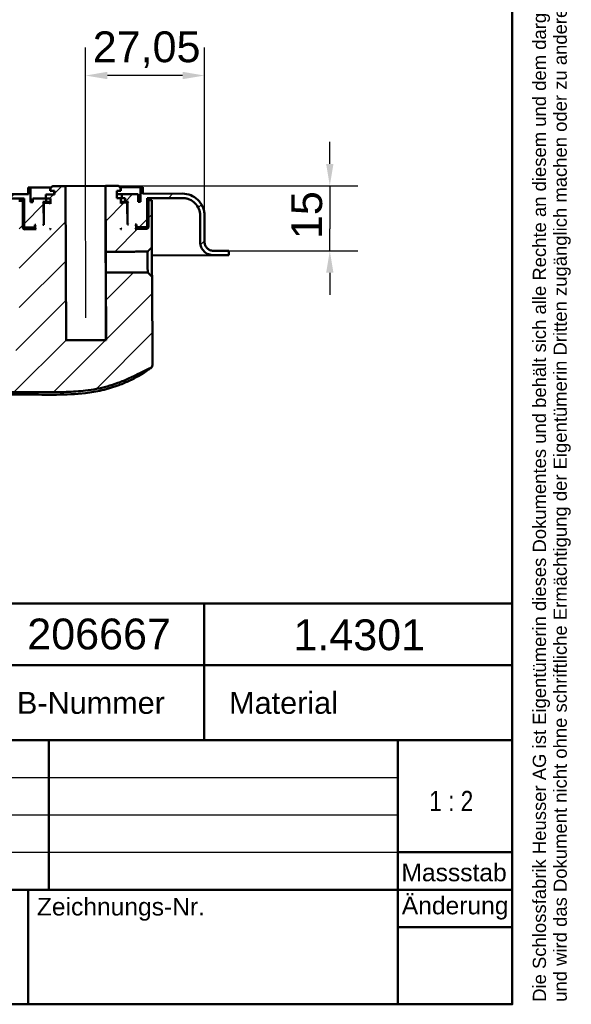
# Model space of a CAD drawing. Header units: millimetres. Extents: x 20 to 833, y 20 to 574.
# Tile 12 of 23: x 708 to 833, y 20 to 244. Entities that reach past the tile are written whole.
import ezdxf
from ezdxf.enums import TextEntityAlignment as Align

# ---------------------------------------------------------------- set-up
doc = ezdxf.new("R2010")
doc.units = ezdxf.units.MM
doc.header["$LTSCALE"] = 2
for name, color, linetype, lineweight in [('Bemaßungen(DIN)', 7, 'Continuous', 25), ('Mittellinie(DIN)', 7, 'Continuous', 25), ('Sichtbare Kanten(DIN)', 7, 'Continuous', 50), ('Skizziergeometrie(DIN)', 7, 'Continuous', 50), ('Skizzierlinie(DIN)', 7, 'Continuous', 25), ('Symbole(DIN)', 7, 'Continuous', 25)]:
    doc.layers.add(name, color=color, linetype=linetype, lineweight=lineweight)
doc.layers.add('Schraffur', color=179, linetype='Continuous', lineweight=9, true_color=0x1e1e47)
doc.styles.add('Aktuell-DIN', font='arial.ttf')
doc.styles.add('STANDARD-DIN~0', font='arial.ttf')
doc.styles.add('Textstil10', font='arial.ttf')
doc.styles.add('Textstil41', font='arial.ttf', dxfattribs={"width": 0.8})
doc.styles.add('Textstil83', font='arial.ttf', dxfattribs={"width": 0.8})
doc.dimstyles.new('CAD-LAN', dxfattribs={"dimscale": 2, "dimtxt": 3.5, "dimasz": 2.5, "dimexe": 3.175, "dimexo": 0, "dimgap": 0.8, "dimtad": 1, "dimrnd": 1e-08, "dimtxsty": 'STANDARD-DIN~0', "dimcen": 0.09, "dimdle": 10, "dimclrd": 250, "dimclre": 250, "dimclrt": 250, "dimadec": 0, "dimazin": 2, "dimtfac": 1, "dimtmove": 0, "dimatfit": 3, "dimfxl": 1, "dimtolj": 1, "dimtzin": 0, "dimlwd": 25, "dimlwe": 25, "dimarcsym": 0})

# ---------------------------------------------------------------- blocks, each defined once
blk = doc.blocks.new('Ränder Standardrahmen')
at = {"layer": 'Skizziergeometrie(DIN)', "flags": 128}
blk.add_lwpolyline([(10, 10), (10, 287), (410, 287), (410, 10), (10, 10)], dxfattribs=at)
blk = doc.blocks.new('Schriftfelder Heusser')
at = {"layer": 'Skizziergeometrie(DIN)'}
for p, q in [((101, 236.92), (291, 236.92)), ((256, 229.92), (256, 236.92)), ((291, 236.92), (291, 229.92)), ((101, 229.92), (291, 229.92)), ((256, 229.92), (256, 221.42)), ((291, 229.92), (291, 191.42)), ((101, 221.42), (291, 221.42)), ((238.35, 221.42), (238.35, 204.42)), ((278, 221.42), (278, 191.42)), ((278, 208.67), (291, 208.67)), ((101, 204.42), (291, 204.42)), ((236, 204.42), (236, 191.42)), ((278, 200.17), (291, 200.17)), ((291, 191.42), (101, 191.42))]:
    blk.add_line(p, q, dxfattribs=at)
at = {"layer": 'Skizzierlinie(DIN)'}
for p, q in [((162.35, 217.17), (278, 217.17)), ((162.35, 212.92), (278, 212.92)), ((162.35, 208.67), (278, 208.67))]:
    blk.add_line(p, q, dxfattribs=at)
at = {"layer": 'Symbole(DIN)', "color": 7, "insert": (293.33, 191.7), "char_height": 1.5, "width": 182.3003, "attachment_point": 1, "rotation": 90, "line_spacing_factor": 0.944221, "style": 'Aktuell-DIN'}
blk.add_mtext('\\fArial|b0|i0;\\H1.5000;Die Schlossfabrik Heusser AG ist Eigentümerin dieses Dokumentes und behält sich alle Rechte an diesem und dem dargestellten Gegenstand vor. Der Empfänger anerkennt diese Rechte\\Pund wird das Dokument nicht ohne schriftliche Ermächtigung der Eigentümerin Dritten zugänglich machen oder zu anderen Zwecken verwenden, zu dem es ihm übergeben worden ist.\\P ', dxfattribs=at)
at = {"layer": 'Symbole(DIN)', "color": 179, "true_color": 0x262659, "style": 'Aktuell-DIN'}
for s, insert, char_height, attachment_point in [('B-Nummer', (234.74, 225.62), 2.489, 4), ('Material', (265.02, 225.62), 2.489, 5), ('\\fArial|b0|i0;\\H2.0000;Massstab', (284.39, 206.37), 2, 5), ('\\fArial|b0|i0;Zeichnungs-Nr.', (237, 203.5), 2, 1)]:
    blk.add_mtext(s, dxfattribs=dict(at, insert=insert, char_height=char_height, attachment_point=attachment_point))
at = {"layer": 'Symbole(DIN)', "color": 179, "true_color": 0x262659, "insert": (284.51, 202.33), "char_height": 2, "width": 12.1143, "attachment_point": 5, "style": 'Aktuell-DIN'}
blk.add_mtext('\\fArial|b0|i0;Änderung', dxfattribs=at)
at = {"layer": 'Symbole(DIN)', "color": 179, "true_color": 0x262659, "style": 'Textstil10'}
blk.add_attdef('ERSTELLUNGSDATUM_001', (217.23, 218.29), '', height=2, dxfattribs=at)
at = {"layer": 'Symbole(DIN)', "color": 179, "true_color": 0x262659}
for tag, height, style, p in [('AUTOR', 2.49, 'Aktuell-DIN', (240.03, 219.26)), ('KONTROLLDATUM', 2, 'Textstil10', (217.42, 215.04)), ('KONTROLLIERT_VON', 2, 'Textstil10', (239.98, 215.05))]:
    blk.add_attdef(tag, text='', height=height, dxfattribs=dict(at, style=style)).set_placement(p, align=Align.MIDDLE_LEFT)
at = {"layer": 'Symbole(DIN)', "color": 7, "style": 'Textstil83', "width": 0.8}
blk.add_attdef('Anfänglicher_Ansichtsmaßstab_001', (281.57, 213.34), '', height=2.3, dxfattribs=at)
at = {"layer": 'Symbole(DIN)', "color": 179, "true_color": 0x262659, "style": 'Textstil10'}
blk.add_attdef('PROJEKT', text='', height=2, dxfattribs=at).set_placement((217.77, 209.72), align=Align.BOTTOM_LEFT)
at = {"layer": 'Symbole(DIN)', "color": 7, "style": 'Textstil41', "width": 0.8}
blk.add_attdef('STATUS', text='', height=5, dxfattribs=at).set_placement((284.53, 195.86), align=Align.MIDDLE_CENTER)
blk = doc.blocks.new('*D25')
at = {"layer": 'Bemaßungen(DIN)', "color": 250, "linetype": 'Continuous', "lineweight": 25, "true_color": 0x3f3f3f, "transparency": 16777216}
for p, q in [((723.04, 210.8), (723.04, 237.23)), ((750.09, 196.08), (750.09, 237.23)), ((745.09, 230.88), (728.04, 230.88))]:
    blk.add_line(p, q, dxfattribs=at)
at = {"layer": 'Bemaßungen(DIN)', "color": 250, "linetype": 'Continuous', "true_color": 0x3f3f3f, "transparency": 16777216}
for points in [[(728.04, 231.72), (728.04, 230.05), (723.04, 230.88)], [(745.09, 231.72), (745.09, 230.05), (750.09, 230.88)]]:
    blk.add_solid(points, dxfattribs=at)
at = {"layer": 'Defpoints', "color": 0, "linetype": 'Continuous', "transparency": 16777216}
for p in [(723.04, 230.88), (723.04, 210.8), (750.09, 196.08)]:
    blk.add_point(p, dxfattribs=at)
at = {"layer": 'Bemaßungen(DIN)', "color": 250, "linetype": 'Continuous', "lineweight": 25, "true_color": 0x3f3f3f, "transparency": 16777216, "insert": (724.7, 240.9), "char_height": 7, "attachment_point": 1, "style": 'STANDARD-DIN~0'}
blk.add_mtext('\\A1;27,05', dxfattribs=at)
blk = doc.blocks.new('*D26')
at = {"layer": 'Bemaßungen(DIN)', "color": 250, "linetype": 'Continuous', "lineweight": 25, "true_color": 0x3f3f3f, "transparency": 16777216}
for p, q in [((778.55, 210.82), (778.55, 215.82)), ((729.07, 205.82), (784.9, 205.82)), ((778.55, 205.82), (778.55, 200.82)), ((778.55, 200.82), (778.55, 196.09)), ((778.55, 191.09), (778.55, 196.09)), ((753.36, 191.09), (784.9, 191.09)), ((778.55, 186.09), (778.55, 181.09))]:
    blk.add_line(p, q, dxfattribs=at)
at = {"layer": 'Bemaßungen(DIN)', "color": 250, "linetype": 'Continuous', "true_color": 0x3f3f3f, "transparency": 16777216}
for points in [[(777.71, 210.82), (779.38, 210.82), (778.55, 205.82)], [(777.71, 186.09), (779.38, 186.09), (778.55, 191.09)]]:
    blk.add_solid(points, dxfattribs=at)
at = {"layer": 'Defpoints', "color": 0, "linetype": 'Continuous', "transparency": 16777216}
for p in [(729.07, 205.82), (753.36, 191.09), (778.55, 191.09)]:
    blk.add_point(p, dxfattribs=at)
at = {"layer": 'Bemaßungen(DIN)', "color": 250, "linetype": 'Continuous', "lineweight": 25, "true_color": 0x3f3f3f, "transparency": 16777216, "insert": (769.8, 193.74), "char_height": 7, "attachment_point": 1, "rotation": 90, "style": 'STANDARD-DIN~0'}
blk.add_mtext('\\A1;15', dxfattribs=at)

msp = doc.modelspace()

# ---------------------------------------------------------------- hatches: boundary and pattern name
at = {"layer": 'Schraffur'}
h = msp.add_hatch(dxfattribs=at)
h.set_pattern_fill('ANSI31', color=256, scale=50.8, style=0)
h.set_pattern_definition([(45, (0, 0), (-4.49013, 4.49013), [])])
edge = h.paths.add_edge_path()
edge.add_line((556.109, 190.453), (541.609, 190.405))
edge.add_line((541.609, 190.405), (541.612, 189.405))
edge.add_line((541.612, 189.405), (556.112, 189.453))
edge.add_spline(control_points=[(556.112, 189.453), (556.321, 189.453), (556.528, 189.475), (556.93, 189.561), (557.123, 189.623), (557.67, 189.864), (557.996, 190.093), (558.534, 190.655), (558.745, 190.98), (559.032, 191.695), (559.104, 192.075), (559.102, 192.462)], knot_values=[-0.4735843, -0.4735843, -0.4735843, -0.4735843, -0.4108835, -0.4108835, -0.3500807, -0.3500807, -0.2314318, -0.2314318, -0.1160751, -0.1160751, 0, 0, 0, 0], degree=3, periodic=0)
edge.add_line((559.102, 192.462), (559.083, 198.462))
edge.add_spline(control_points=[(559.083, 198.462), (559.082, 198.74), (559.109, 199.017), (559.22, 199.554), (559.302, 199.812), (559.617, 200.542), (559.92, 200.98), (560.664, 201.702), (561.097, 201.986), (562.047, 202.374), (562.554, 202.474), (563.07, 202.475)], knot_values=[-0.6314459, -0.6314459, -0.6314459, -0.6314459, -0.5478467, -0.5478467, -0.466778, -0.466778, -0.3085796, -0.3085796, -0.1547692, -0.1547692, 0, 0, 0, 0], degree=3, periodic=0)
edge.add_line((563.07, 202.475), (709.083, 202.95))
edge.add_line((709.083, 202.95), (709.104, 196.55))
edge.add_line((709.104, 196.55), (709.305, 196.351))
edge.add_line((709.305, 196.351), (711.408, 196.358))
edge.add_line((711.408, 196.358), (711.507, 196.458))
edge.add_line((711.507, 196.458), (711.506, 196.958))
edge.add_line((711.506, 196.958), (711.806, 196.959))
edge.add_line((711.806, 196.959), (711.607, 196.758))
edge.add_line((711.607, 196.758), (711.609, 196.158))
edge.add_line((711.609, 196.158), (711.81, 195.959))
edge.add_line((711.81, 195.959), (709.106, 195.95))
edge.add_line((709.106, 195.95), (708.805, 196.249))
edge.add_line((708.805, 196.249), (708.784, 202.449))
edge.add_line((708.784, 202.449), (707.94, 202.446))
edge.add_line((707.94, 202.446), (707.949, 199.946))
edge.add_line((707.949, 199.946), (708.031, 174.527))
edge.add_spline(control_points=[(708.031, 174.527), (708.035, 173.399), (708.039, 172.279), (707.805, 170.176), (707.592, 169.206), (706.823, 167.428), (706.311, 166.665), (704.898, 165.267), (704.007, 164.714), (701.642, 163.747), (700.153, 163.516), (697.667, 163.333), (696.564, 163.325), (695.471, 163.317)], knot_values=[-1.9232316, -1.9232316, -1.9232316, -1.9232316, -1.6086169, -1.6086169, -1.3229899, -1.3229899, -1.0561709, -1.0561709, -0.7545997, -0.7545997, -0.3275797, -0.3275797, 0, 0, 0, 0], degree=3, periodic=0)
edge.add_spline(control_points=[(695.471, 163.317), (677.754, 163.181), (660.036, 163.05), (623.838, 162.85), (605.358, 162.785), (586.878, 162.79)], knot_values=[-10.8594711, -10.8594711, -10.8594711, -10.8594711, -5.544021, -5.544021, 0, 0, 0, 0], degree=3, periodic=0)
edge.add_spline(control_points=[(586.878, 162.79), (584.739, 162.791), (582.484, 162.793), (578.718, 163.519), (576.945, 164.038), (573.72, 165.948), (572.45, 167.076), (570.054, 170.239), (569.328, 172.15), (568.109, 176.768), (568.085, 179.92), (568.062, 183.029)], knot_values=[-2.9244549, -2.9244549, -2.9244549, -2.9244549, -2.2361051, -2.2361051, -1.7941334, -1.7941334, -1.4225278, -1.4225278, -0.9327964, -0.9327964, 0, 0, 0, 0], degree=3, periodic=0)
edge.add_spline(control_points=[(568.062, 183.029), (568.058, 183.612), (568.017, 189.09), (567.987, 193.534), (567.974, 195.636), (567.966, 197.577)], knot_values=[-1.4696994, -1.4696994, -1.4696994, -1.4696994, -0.5873678, -0.5873678, -0.005947, -0.005947, -0.005947, -0.005947], degree=3, periodic=0)
edge.add_spline(control_points=[(567.966, 197.577), (567.965, 197.831), (567.965, 198.092), (567.874, 198.423), (567.833, 198.52), (567.716, 198.689), (567.646, 198.757), (567.457, 198.879), (567.337, 198.92), (567.005, 198.988), (566.775, 198.987), (566.551, 198.987)], knot_values=[-0.2455483, -0.2455483, -0.2455483, -0.2455483, -0.1709737, -0.1709737, -0.1378331, -0.1378331, -0.1065433, -0.1065433, -0.0671468, -0.0671468, 0, 0, 0, 0], degree=3, periodic=0)
edge.add_line((566.551, 198.987), (564.961, 198.981))
edge.add_spline(control_points=[(564.961, 198.981), (564.856, 198.981), (564.747, 198.981), (564.615, 198.943), (564.577, 198.926), (564.512, 198.88), (564.486, 198.853), (564.439, 198.778), (564.423, 198.73), (564.397, 198.598), (564.397, 198.505), (564.397, 198.414)], knot_values=[-0.0997529, -0.0997529, -0.0997529, -0.0997529, -0.0687237, -0.0687237, -0.0556336, -0.0556336, -0.0432168, -0.0432168, -0.0273738, -0.0273738, -0.0000528, -0.0000528, -0.0000528, -0.0000528], degree=3, periodic=0)
edge.add_spline(control_points=[(564.397, 198.414), (564.404, 196.279), (564.406, 194.244), (564.406, 189.304), (564.402, 185.088), (564.399, 182.988)], knot_values=[-1.0713477, -1.0713477, -1.0713477, -1.0713477, -0.629927, -0.629927, 0, 0, 0, 0], degree=3, periodic=0)
edge.add_spline(control_points=[(564.399, 182.988), (564.396, 179.93), (564.392, 176.761), (565.373, 171.684), (566.036, 169.456), (568.315, 165.578), (569.621, 164.071), (573.234, 161.291), (575.339, 160.478), (580.311, 159.133), (583.636, 159.129), (586.805, 159.126)], knot_values=[-3.1186957, -3.1186957, -3.1186957, -3.1186957, -2.3277617, -2.3277617, -1.841947, -1.841947, -1.4493564, -1.4493564, -0.9509643, -0.9509643, -0.0000032, -0.0000032, -0.0000032, -0.0000032], degree=3, periodic=0)
edge.add_line((586.805, 159.126), (714.281, 158.993))
edge.add_spline(control_points=[(714.281, 158.993), (715.454, 158.992), (717.196, 158.99), (720.153, 159.08), (721.609, 159.169), (723.068, 159.341)], knot_values=[-0.885063, -0.885063, -0.885063, -0.885063, -0.4408392, -0.4408392, 0, 0, 0, 0], degree=3, periodic=0)
edge.add_spline(control_points=[(723.068, 159.341), (723.895, 159.438), (724.719, 159.562), (726.355, 159.873), (727.167, 160.06), (727.969, 160.286)], knot_values=[-0.4996961, -0.4996961, -0.4996961, -0.4996961, -0.2499062, -0.2499062, 0, 0, 0, 0], degree=3, periodic=0)
edge.add_spline(control_points=[(727.969, 160.286), (728.78, 160.514), (729.589, 160.783), (731.263, 161.402), (732.143, 161.765), (733.005, 162.148)], knot_values=[-0.5353857, -0.5353857, -0.5353857, -0.5353857, -0.282791, -0.282791, -0.0000003, -0.0000003, -0.0000003, -0.0000003], degree=3, periodic=0)
edge.add_spline(control_points=[(733.005, 162.148), (733.934, 162.561), (734.44, 162.815), (736.192, 163.727), (737.066, 164.188), (737.779, 164.474)], knot_values=[-0.5027541, -0.5027541, -0.5027541, -0.5027541, -0.2304474, -0.2304474, -0.0000131, -0.0000131, -0.0000131, -0.0000131], degree=3, periodic=0)
edge.add_spline(control_points=[(737.779, 164.474), (737.872, 164.511), (737.963, 164.545), (738.079, 164.621), (738.115, 164.652), (738.177, 164.733), (738.197, 164.779), (738.235, 164.923), (738.235, 165.027), (738.235, 165.131)], knot_values=[-0.093525, -0.093525, -0.093525, -0.093525, -0.0642688, -0.0642688, -0.0483677, -0.0483677, -0.0312526, -0.0312526, 0, 0, 0, 0], degree=3, periodic=0)
edge.add_line((738.235, 165.131), (738.17, 185.179))
edge.add_spline(control_points=[(738.17, 185.179), (737.589, 185.768), (737.183, 186.189)], knot_values=[0.0003788, 0.0003788, 0.0003788, 0.1416682, 0.1416682, 0.1416682], weights=[1.0000811, 1.0151592, 1], degree=2, periodic=0)
edge.add_line((737.183, 186.189), (727.675, 186.149))
edge.add_line((727.675, 186.149), (727.724, 170.81))
edge.add_line((727.724, 170.81), (718.624, 170.781))
edge.add_line((718.624, 170.781), (718.511, 205.781))
edge.add_line((718.511, 205.781), (715.587, 205.771))
edge.add_spline(control_points=[(715.587, 205.771), (715.345, 205.529), (715.087, 205.27)], knot_values=[0, 0, 0, 0.0708386, 0.0708386, 0.0708386], weights=[1, 1.0005245, 1], degree=2, periodic=0)
edge.add_line((715.087, 205.27), (715.089, 204.67))
edge.add_line((715.089, 204.67), (715.993, 204.672))
edge.add_line((715.993, 204.672), (715.995, 203.873))
edge.add_line((715.995, 203.873), (714.072, 203.866))
edge.add_line((714.072, 203.866), (714.075, 202.966))
edge.add_line((714.075, 202.966), (711.086, 202.957))
edge.add_line((711.086, 202.957), (711.088, 202.157))
edge.add_line((711.088, 202.157), (710.588, 202.155))
edge.add_line((710.588, 202.155), (710.577, 205.455))
edge.add_line((710.577, 205.455), (710.076, 205.453))
edge.add_line((710.076, 205.453), (710.081, 203.953))
edge.add_line((710.081, 203.953), (563.067, 203.475))
edge.add_spline(control_points=[(563.067, 203.475), (562.719, 203.474), (562.373, 203.437), (561.703, 203.294), (561.382, 203.191), (560.471, 202.79), (559.926, 202.408), (559.029, 201.472), (558.679, 200.929), (558.201, 199.738), (558.081, 199.104), (558.083, 198.459)], knot_values=[-0.7893072, -0.7893072, -0.7893072, -0.7893072, -0.6848059, -0.6848059, -0.5834678, -0.5834678, -0.3857197, -0.3857197, -0.1934585, -0.1934585, 0, 0, 0, 0], degree=3, periodic=0)
edge.add_line((558.083, 198.459), (558.102, 192.459))
edge.add_spline(control_points=[(558.102, 192.459), (558.103, 192.32), (558.089, 192.181), (558.034, 191.913), (557.993, 191.784), (557.835, 191.419), (557.684, 191.2), (557.311, 190.839), (557.095, 190.697), (556.62, 190.503), (556.367, 190.453), (556.109, 190.453)], knot_values=[-0.315723, -0.315723, -0.315723, -0.315723, -0.2739234, -0.2739234, -0.233389, -0.233389, -0.1542898, -0.1542898, -0.0773846, -0.0773846, -0.0000019, -0.0000019, -0.0000019, -0.0000019], degree=3, periodic=0)
h.paths.add_polyline_path([(713.794, 201.965), (713.594, 201.765), (713.61, 196.965), (713.359, 196.964), (713.559, 197.165), (713.544, 201.965), (713.342, 202.164), (714.094, 202.166), (714.092, 202.966), (715.095, 202.97), (715.099, 201.77), (714.897, 201.969)], flags=0)
h.paths.add_polyline_path([(714.917, 195.969), (715.117, 196.17), (715.117, 195.97)], flags=0)
edge = h.paths.add_edge_path()
edge.add_line((749.083, 199.08), (749.102, 193.08))
edge.add_spline(control_points=[(749.102, 193.08), (749.103, 192.871), (749.125, 192.664), (749.211, 192.262), (749.273, 192.069), (749.513, 191.523), (749.742, 191.196), (750.304, 190.658), (750.63, 190.447), (751.344, 190.161), (751.725, 190.089), (752.112, 190.09)], knot_values=[-0.4735844, -0.4735844, -0.4735844, -0.4735844, -0.410885, -0.410885, -0.3500835, -0.3500835, -0.2314347, -0.2314347, -0.1160769, -0.1160769, 0, 0, 0, 0], degree=3, periodic=0)
edge.add_line((752.112, 190.09), (755.612, 190.101))
edge.add_line((755.612, 190.101), (755.609, 191.071))
edge.add_line((755.609, 191.071), (754.609, 191.068))
edge.add_line((754.609, 191.068), (754.609, 191.098))
edge.add_line((754.609, 191.098), (752.109, 191.09))
edge.add_spline(control_points=[(752.109, 191.09), (751.97, 191.089), (751.831, 191.103), (751.563, 191.159), (751.434, 191.199), (751.069, 191.357), (750.85, 191.509), (750.489, 191.881), (750.347, 192.097), (750.153, 192.572), (750.103, 192.825), (750.102, 193.083)], knot_values=[-0.315715, -0.315715, -0.315715, -0.315715, -0.2739223, -0.2739223, -0.2333871, -0.2333871, -0.1542879, -0.1542879, -0.0773834, -0.0773834, 0, 0, 0, 0], degree=3, periodic=0)
edge.add_line((750.102, 193.083), (750.083, 199.083))
edge.add_spline(control_points=[(750.083, 199.083), (750.082, 199.431), (750.045, 199.777), (749.902, 200.447), (749.798, 200.768), (749.398, 201.679), (749.016, 202.224), (748.079, 203.12), (747.537, 203.471), (746.346, 203.949), (745.711, 204.069), (745.067, 204.067)], knot_values=[-0.7893074, -0.7893074, -0.7893074, -0.7893074, -0.6848084, -0.6848084, -0.5834725, -0.5834725, -0.3857245, -0.3857245, -0.1934614, -0.1934614, 0, 0, 0, 0], degree=3, periodic=0)
edge.add_line((745.067, 204.067), (736.048, 204.038))
edge.add_line((736.048, 204.038), (736.043, 205.538))
edge.add_line((736.043, 205.538), (735.542, 205.536))
edge.add_line((735.542, 205.536), (735.553, 202.236))
edge.add_line((735.553, 202.236), (735.052, 202.234))
edge.add_line((735.052, 202.234), (735.05, 203.034))
edge.add_line((735.05, 203.034), (735.028, 203.034))
edge.add_line((735.028, 203.034), (735.025, 203.934))
edge.add_line((735.025, 203.934), (731.319, 203.922))
edge.add_line((731.319, 203.922), (731.322, 203.022))
edge.add_line((731.322, 203.022), (732.044, 203.025))
edge.add_line((732.044, 203.025), (732.046, 202.225))
edge.add_line((732.046, 202.225), (732.798, 202.227))
edge.add_line((732.798, 202.227), (732.598, 202.026))
edge.add_line((732.598, 202.026), (732.614, 197.227))
edge.add_line((732.614, 197.227), (732.815, 197.027))
edge.add_line((732.815, 197.027), (732.564, 197.026))
edge.add_line((732.564, 197.026), (732.549, 201.826))
edge.add_line((732.549, 201.826), (732.348, 202.026))
edge.add_line((732.348, 202.026), (731.244, 202.022))
edge.add_line((731.244, 202.022), (731.044, 201.821))
edge.add_line((731.044, 201.821), (731.041, 203.021))
edge.add_line((731.041, 203.021), (730.137, 203.018))
edge.add_line((730.137, 203.018), (730.132, 204.718))
edge.add_line((730.132, 204.718), (731.035, 204.721))
edge.add_line((731.035, 204.721), (731.033, 205.321))
edge.add_spline(control_points=[(731.033, 205.321), (730.773, 205.579), (730.53, 205.82)], knot_values=[0, 0, 0, 0.0708386, 0.0708386, 0.0708386], weights=[1, 1.0005245, 1], degree=2, periodic=0)
edge.add_line((730.53, 205.82), (727.611, 205.81))
edge.add_line((727.611, 205.81), (727.659, 190.872))
edge.add_line((727.659, 190.872), (737.168, 190.893))
edge.add_spline(control_points=[(737.168, 190.893), (737.571, 191.317), (738.148, 191.91)], knot_values=[0, 0, 0, 0.1412894, 0.1412894, 0.1412894], weights=[1, 1.0151592, 1.0000811], degree=2, periodic=0)
edge.add_line((738.148, 191.91), (738.121, 200.044))
edge.add_line((738.121, 200.044), (738.113, 202.544))
edge.add_line((738.113, 202.544), (737.354, 202.542))
edge.add_line((737.354, 202.542), (737.374, 196.342))
edge.add_line((737.374, 196.342), (737.075, 196.041))
edge.add_line((737.075, 196.041), (734.371, 196.032))
edge.add_line((734.371, 196.032), (734.571, 196.233))
edge.add_line((734.571, 196.233), (734.569, 196.833))
edge.add_line((734.569, 196.833), (734.368, 197.032))
edge.add_line((734.368, 197.032), (734.668, 197.033))
edge.add_line((734.668, 197.033), (734.67, 196.533))
edge.add_line((734.67, 196.533), (734.771, 196.434))
edge.add_line((734.771, 196.434), (736.873, 196.44))
edge.add_line((736.873, 196.44), (737.073, 196.641))
edge.add_line((737.073, 196.641), (737.052, 203.041))
edge.add_line((737.052, 203.041), (745.07, 203.067))
edge.add_spline(control_points=[(745.07, 203.067), (745.348, 203.068), (745.625, 203.04), (746.162, 202.929), (746.419, 202.848), (747.15, 202.533), (747.587, 202.23), (748.31, 201.485), (748.593, 201.053), (748.982, 200.103), (749.081, 199.596), (749.083, 199.08)], knot_values=[-0.6314458, -0.6314458, -0.6314458, -0.6314458, -0.5478447, -0.5478447, -0.4667743, -0.4667743, -0.3085758, -0.3085758, -0.1547668, -0.1547668, 0, 0, 0, 0], degree=3, periodic=0)
h.paths.add_polyline_path([(731.063, 196.221), (731.264, 196.022), (731.063, 196.021)], flags=0)

# ---------------------------------------------------------------- linework, layer by layer
at = {"layer": 'Mittellinie(DIN)', "linetype": 'Continuous'}
msp.add_line((723.158, 175.826), (723.044, 210.795), dxfattribs=at)
at = {"layer": 'Sichtbare Kanten(DIN)'}
for p, q in [((715.559, 205.771), (715.06, 205.269)), ((715.587, 205.771), (715.559, 205.771)), ((718.511, 205.781), (715.587, 205.771)), ((727.594, 205.81), (718.511, 205.781)), ((718.624, 170.781), (718.511, 205.781)), ((727.707, 170.81), (727.594, 205.81)), ((727.594, 205.81), (727.611, 205.81)), ((730.53, 205.82), (727.611, 205.81)), ((727.611, 205.81), (727.659, 190.872)), ((730.558, 205.82), (730.53, 205.82)), ((730.558, 205.82), (731.06, 205.321)), ((710.081, 203.953), (563.067, 203.475)), ((710.076, 205.453), (710.06, 205.453)), ((710.06, 205.453), (710.064, 203.953)), ((710.577, 205.455), (710.076, 205.453)), ((710.076, 205.453), (710.081, 203.953)), ((710.577, 205.455), (715.26, 205.47)), ((710.588, 202.155), (710.577, 205.455)), ((714.048, 203.866), (714.072, 203.866)), ((714.048, 203.866), (714.051, 202.966)), ((715.995, 203.873), (714.072, 203.866)), ((714.072, 203.866), (714.075, 202.966)), ((715.06, 205.269), (715.087, 205.27)), ((715.062, 204.669), (715.06, 205.269)), ((715.089, 204.67), (715.062, 204.669)), ((715.087, 205.27), (715.089, 204.67)), ((715.089, 204.67), (715.993, 204.672)), ((715.965, 203.872), (715.962, 204.672)), ((715.993, 204.672), (715.995, 203.873)), ((730.132, 204.718), (731.035, 204.721)), ((730.137, 203.018), (730.132, 204.718)), ((730.168, 203.019), (730.162, 204.719)), ((731.319, 203.922), (730.165, 203.919)), ((730.859, 205.521), (735.542, 205.536)), ((731.035, 204.721), (731.033, 205.321)), ((731.033, 205.321), (731.06, 205.321)), ((731.062, 204.722), (731.035, 204.721)), ((731.062, 204.722), (731.06, 205.321)), ((735.025, 203.934), (731.319, 203.922)), ((731.319, 203.922), (731.322, 203.022)), ((735.028, 203.034), (735.025, 203.934)), ((736.043, 205.538), (735.542, 205.536)), ((735.542, 205.536), (735.553, 202.236)), ((736.048, 204.038), (736.043, 205.538)), ((736.059, 205.538), (736.043, 205.538)), ((745.067, 204.067), (736.048, 204.038)), ((736.059, 205.538), (736.064, 204.038)), ((563.07, 202.475), (709.083, 202.95)), ((708.784, 202.449), (707.94, 202.446)), ((709.069, 202.45), (708.784, 202.449)), ((708.805, 196.249), (708.784, 202.449)), ((709.068, 202.95), (709.088, 196.55)), ((709.083, 202.95), (709.104, 196.55)), ((711.088, 202.157), (710.588, 202.155)), ((711.068, 202.956), (711.086, 202.957)), ((711.07, 202.156), (711.068, 202.956)), ((714.075, 202.966), (711.086, 202.957)), ((711.086, 202.957), (711.088, 202.157)), ((713.342, 202.164), (714.094, 202.166)), ((713.544, 201.965), (713.342, 202.164)), ((713.559, 197.165), (713.544, 201.965)), ((713.544, 201.965), (713.771, 201.965)), ((713.771, 201.965), (713.572, 201.765)), ((713.594, 201.765), (713.572, 201.765)), ((713.572, 201.765), (713.587, 196.965)), ((713.794, 201.965), (713.594, 201.765)), ((713.594, 201.765), (713.61, 196.965)), ((713.771, 201.965), (713.794, 201.965)), ((714.897, 201.969), (713.794, 201.965)), ((714.092, 202.966), (715.095, 202.97)), ((714.094, 202.166), (714.092, 202.966)), ((715.07, 202.169), (714.094, 202.166)), ((715.099, 201.77), (714.897, 201.969)), ((715.071, 201.969), (714.897, 201.969)), ((715.071, 201.796), (715.068, 202.969)), ((715.095, 202.97), (715.099, 201.77)), ((731.041, 203.021), (730.137, 203.018)), ((731.068, 203.022), (731.041, 203.021)), ((731.044, 201.821), (731.041, 203.021)), ((731.244, 202.022), (731.044, 201.821)), ((731.068, 203.022), (731.322, 203.022)), ((731.071, 201.848), (731.068, 203.022)), ((732.046, 202.225), (731.07, 202.222)), ((731.244, 202.022), (731.071, 202.022)), ((732.348, 202.026), (731.244, 202.022)), ((731.322, 203.022), (732.044, 203.025)), ((732.044, 203.025), (732.046, 202.225)), ((732.046, 202.225), (732.798, 202.227)), ((732.549, 201.826), (732.348, 202.026)), ((732.348, 202.026), (732.371, 202.026)), ((732.371, 202.026), (732.598, 202.026)), ((732.371, 202.026), (732.571, 201.826)), ((732.564, 197.026), (732.549, 201.826)), ((732.571, 201.826), (732.549, 201.826)), ((732.571, 201.826), (732.587, 197.026)), ((732.798, 202.227), (732.598, 202.026)), ((732.598, 202.026), (732.614, 197.227)), ((735.05, 203.034), (735.028, 203.034)), ((735.05, 203.034), (735.068, 203.035)), ((735.052, 202.234), (735.05, 203.034)), ((735.553, 202.236), (735.052, 202.234)), ((735.07, 202.235), (735.068, 203.035)), ((737.052, 203.041), (745.07, 203.067)), ((737.073, 196.641), (737.052, 203.041)), ((737.068, 203.041), (737.088, 196.641)), ((737.354, 202.542), (737.069, 202.541)), ((738.113, 202.544), (737.354, 202.542)), ((737.354, 202.542), (737.374, 196.342)), ((738.121, 200.044), (738.113, 202.544)), ((738.121, 200.044), (738.113, 202.544)), ((738.148, 191.91), (738.121, 200.044)), ((738.121, 200.044), (738.148, 191.915)), ((749.083, 199.08), (749.102, 193.08)), ((750.102, 193.083), (750.083, 199.083)), ((711.506, 196.958), (711.806, 196.959)), ((711.507, 196.458), (711.506, 196.958)), ((711.787, 196.959), (711.588, 196.758)), ((711.607, 196.758), (711.588, 196.758)), ((711.588, 196.758), (711.59, 196.158)), ((711.806, 196.959), (711.607, 196.758)), ((711.607, 196.758), (711.609, 196.158)), ((713.359, 196.964), (713.559, 197.165)), ((713.61, 196.965), (713.359, 196.964)), ((713.587, 197.165), (713.559, 197.165)), ((732.815, 197.027), (732.564, 197.026)), ((732.614, 197.227), (732.586, 197.226)), ((732.614, 197.227), (732.815, 197.027)), ((734.368, 197.032), (734.668, 197.033)), ((734.569, 196.833), (734.368, 197.032)), ((734.387, 197.032), (734.588, 196.833)), ((734.571, 196.233), (734.569, 196.833)), ((734.588, 196.833), (734.569, 196.833)), ((734.588, 196.833), (734.59, 196.233)), ((734.668, 197.033), (734.67, 196.533)), ((711.589, 196.258), (708.805, 196.249)), ((709.106, 195.95), (708.805, 196.249)), ((709.088, 196.55), (709.104, 196.55)), ((709.289, 196.351), (709.088, 196.55)), ((709.104, 196.55), (709.305, 196.351)), ((711.81, 195.959), (709.106, 195.95)), ((709.305, 196.351), (709.289, 196.351)), ((709.305, 196.351), (711.408, 196.358)), ((711.408, 196.358), (711.507, 196.458)), ((711.408, 196.358), (711.589, 196.358)), ((711.589, 196.458), (711.507, 196.458)), ((711.59, 196.158), (711.609, 196.158)), ((711.79, 195.959), (711.59, 196.158)), ((711.609, 196.158), (711.81, 195.959)), ((714.917, 195.969), (715.117, 196.17)), ((715.117, 195.97), (714.917, 195.969)), ((715.09, 195.97), (715.09, 196.143)), ((715.117, 196.17), (715.117, 195.97)), ((731.063, 196.221), (731.264, 196.022)), ((731.063, 196.021), (731.063, 196.221)), ((731.264, 196.022), (731.063, 196.021)), ((731.09, 196.022), (731.09, 196.195)), ((734.371, 196.032), (734.571, 196.233)), ((737.075, 196.041), (734.371, 196.032)), ((734.39, 196.032), (734.59, 196.233)), ((734.571, 196.233), (734.59, 196.233)), ((734.67, 196.533), (734.589, 196.533)), ((734.589, 196.433), (734.771, 196.434)), ((737.374, 196.342), (734.589, 196.333)), ((734.67, 196.533), (734.771, 196.434)), ((734.771, 196.434), (736.873, 196.44)), ((736.873, 196.44), (737.073, 196.641)), ((736.889, 196.44), (736.873, 196.44)), ((736.889, 196.44), (737.088, 196.641)), ((737.073, 196.641), (737.088, 196.641)), ((737.374, 196.342), (737.075, 196.041)), ((751.732, 190.089), (738.12, 190.044)), ((752.112, 190.09), (751.732, 190.089)), ((754.609, 191.098), (752.109, 191.09)), ((752.112, 190.09), (755.612, 190.101)), ((754.609, 191.068), (754.609, 191.098)), ((755.609, 191.071), (754.609, 191.068)), ((755.612, 190.101), (755.609, 191.071)), ((727.675, 186.149), (727.724, 170.81)), ((738.235, 165.131), (738.17, 185.179)), ((738.17, 185.174), (738.235, 165.132)), ((727.724, 170.81), (718.624, 170.781))]:
    msp.add_line(p, q, dxfattribs=at)
for centre, start_param, end_param in [((727.665, 188.51), 6.001148, 9.7068153), ((737.173, 188.541), 0.2951505, 2.8464422)]:
    msp.add_ellipse(centre, major_axis=(-0.008, 2.458), ratio=0.0032519, start_param=start_param, end_param=end_param, dxfattribs=at)
for points, weights in [([(715.587, 205.771), (715.345, 205.529), (715.087, 205.27)], [1, 1.00052447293, 1]), ([(731.033, 205.321), (730.773, 205.579), (730.53, 205.82)], [1, 1.00052447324, 1]), ([(727.659, 190.872), (732.423, 190.883), (737.168, 190.893)], [1, 0.99997848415, 1]), ([(737.168, 190.893), (737.571, 191.317), (738.148, 191.91)], [1, 1.01515922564, 1.00008105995]), ([(737.183, 186.189), (732.438, 186.169), (727.675, 186.149)], [1, 0.999978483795, 1]), ([(738.17, 185.179), (737.589, 185.768), (737.183, 186.189)], [1.00008105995, 1.01515922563, 1])]:
    msp.add_rational_spline(points, weights, degree=2, dxfattribs=at)
for points, knots in [([(750.083, 199.083), (750.082, 199.431), (750.045, 199.777), (749.902, 200.447), (749.798, 200.768), (749.398, 201.679), (749.016, 202.224), (748.079, 203.12), (747.537, 203.471), (746.346, 203.949), (745.711, 204.069), (745.067, 204.067)], [-0.78930741, -0.78930741, -0.78930741, -0.78930741, -0.6848084, -0.6848084, -0.58347254, -0.58347254, -0.38572453, -0.38572453, -0.19346145, -0.19346145, 0, 0, 0, 0]), ([(745.07, 203.067), (745.348, 203.068), (745.625, 203.04), (746.162, 202.929), (746.419, 202.848), (747.15, 202.533), (747.587, 202.23), (748.31, 201.485), (748.593, 201.053), (748.982, 200.103), (749.081, 199.596), (749.083, 199.08)], [-0.63144578, -0.63144578, -0.63144578, -0.63144578, -0.54784469, -0.54784469, -0.46677427, -0.46677427, -0.30857576, -0.30857576, -0.15476683, -0.15476683, 0, 0, 0, 0]), ([(723.016, 158.78), (718.663, 158.268), (714.255, 158.432), (702.537, 158.445), (695.201, 158.452), (665.856, 158.483), (643.848, 158.505), (612.334, 158.538), (602.828, 158.549), (588.568, 158.562), (583.756, 158.221), (577.845, 159.208), (576.633, 159.507), (574.419, 160.299), (573.399, 160.773), (570.853, 162.292), (569.41, 163.538), (567.167, 166.285), (566.296, 167.781), (564.937, 171.06), (564.477, 172.885), (563.843, 177.112), (563.793, 179.547), (563.786, 184.803), (563.795, 187.639), (563.797, 191.892), (563.796, 193.31), (563.795, 195.436), (563.795, 196.145), (563.791, 197.208), (563.788, 197.564), (563.792, 198.011), (563.793, 198.105), (563.799, 198.304), (563.805, 198.412), (563.828, 198.554), (563.838, 198.599), (563.875, 198.72), (563.91, 198.785), (563.999, 198.881), (564.051, 198.916), (564.159, 198.955), (564.206, 198.965), (564.289, 198.975), (564.322, 198.978), (564.375, 198.98), (564.394, 198.98), (564.434, 198.981), (564.455, 198.981), (564.476, 198.981)], [0, 0, 0, 0, 1.3147739, 1.3147739, 3.5156063, 3.5156063, 10.1181034, 10.1181034, 12.9698393, 12.9698393, 14.3961615, 14.3961615, 14.7676533, 14.7676533, 15.1018129, 15.1018129, 15.6570445, 15.6570445, 16.1656707, 16.1656707, 16.721785, 16.721785, 17.4479637, 17.4479637, 18.2985784, 18.2985784, 18.723946, 18.723946, 18.9365756, 18.9365756, 19.042927, 19.042927, 19.071042, 19.071042, 19.1041444, 19.1041444, 19.120617, 19.120617, 19.1539755, 19.1539755, 19.184365, 19.184365, 19.2028661, 19.2028661, 19.2135734, 19.2135734, 19.2194564, 19.2194564, 19.2256215, 19.2256215, 19.2256215, 19.2256215]), ([(749.102, 193.08), (749.103, 192.871), (749.125, 192.664), (749.211, 192.262), (749.273, 192.069), (749.513, 191.523), (749.742, 191.196), (750.304, 190.658), (750.63, 190.447), (751.344, 190.161), (751.725, 190.089), (752.112, 190.09)], [-0.47358445, -0.47358445, -0.47358445, -0.47358445, -0.41088504, -0.41088504, -0.35008352, -0.35008352, -0.23143472, -0.23143472, -0.11607687, -0.11607687, 0, 0, 0, 0]), ([(752.109, 191.09), (751.97, 191.089), (751.831, 191.103), (751.563, 191.159), (751.434, 191.199), (751.069, 191.357), (750.85, 191.509), (750.489, 191.881), (750.347, 192.097), (750.153, 192.572), (750.103, 192.825), (750.102, 193.083)], [-0.31571498, -0.31571498, -0.31571498, -0.31571498, -0.27392234, -0.27392234, -0.23338713, -0.23338713, -0.15428788, -0.15428788, -0.07738342, -0.07738342, 0, 0, 0, 0]), ([(738.143, 191.905), (738.142, 191.861), (738.14, 191.8), (738.135, 191.545), (738.131, 191.277), (738.125, 190.663), (738.121, 190.277), (738.118, 189.432), (738.118, 188.974), (738.119, 188.544), (738.12, 188.114), (738.124, 187.655), (738.133, 186.809), (738.138, 186.422), (738.149, 185.809), (738.155, 185.543), (738.161, 185.288), (738.163, 185.228), (738.165, 185.184)], [1.6226694, 1.6226694, 1.6226694, 1.6226694, 1.6796868, 1.6796868, 1.8092507, 1.8092507, 1.93804127, 1.93804127, 2.06683185, 2.06683185, 2.06683185, 2.1958916, 2.1958916, 2.32495136, 2.32495136, 2.45424561, 2.45424561, 2.51100106, 2.51100106, 2.51100106, 2.51100106]), ([(737.981, 164.561), (737.955, 164.543), (737.871, 164.473), (737.198, 163.991), (736.868, 163.761), (736.039, 163.225), (735.54, 162.919), (734.426, 162.29), (733.801, 161.961), (732.349, 161.263), (731.495, 160.898), (729.378, 160.112), (728.087, 159.725), (725.541, 159.14), (724.281, 158.928), (723.016, 158.78)], [0.428915, 0.428915, 0.428915, 0.428915, 0.8836196, 0.8836196, 1.1179797, 1.1179797, 1.3428636, 1.3428636, 1.5704183, 1.5704183, 1.8499256, 1.8499256, 2.2516651, 2.2516651, 2.6337573, 2.6337573, 2.6337573, 2.6337573]), ([(733.005, 162.148), (733.934, 162.561), (734.44, 162.815), (736.192, 163.727), (737.066, 164.188), (737.779, 164.474)], [-0.50275414, -0.50275414, -0.50275414, -0.50275414, -0.23044742, -0.23044742, -0.00001315, -0.00001315, -0.00001315, -0.00001315]), ([(737.779, 164.474), (737.872, 164.511), (737.963, 164.545), (738.079, 164.621), (738.115, 164.652), (738.177, 164.733), (738.197, 164.779), (738.235, 164.923), (738.235, 165.027), (738.235, 165.131)], [-0.093524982, -0.093524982, -0.093524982, -0.093524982, -0.064268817, -0.064268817, -0.048367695, -0.048367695, -0.031252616, -0.031252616, -0.000000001, -0.000000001, -0.000000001, -0.000000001]), ([(738.235, 165.131), (738.235, 165.09), (738.235, 165.048), (738.233, 165.003), (738.233, 164.998), (738.233, 164.992)], [0.000007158, 0.000007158, 0.000007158, 0.000007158, 0.012397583, 0.012397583, 0.014284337, 0.014284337, 0.014284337, 0.014284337]), ([(727.969, 160.286), (728.78, 160.514), (729.589, 160.783), (731.263, 161.402), (732.143, 161.765), (733.005, 162.148)], [-0.53538575, -0.53538575, -0.53538575, -0.53538575, -0.28279102, -0.28279102, -0.00000026, -0.00000026, -0.00000026, -0.00000026]), ([(586.805, 159.126), (608.063, 159.104), (629.321, 159.082), (671.813, 159.038), (693.047, 159.016), (714.281, 158.993)], [-12.7475306, -12.7475306, -12.7475306, -12.7475306, -6.370134, -6.370134, 0, 0, 0, 0]), ([(714.281, 158.993), (715.454, 158.992), (717.196, 158.99), (720.153, 159.08), (721.609, 159.169), (723.068, 159.341)], [-0.88506299, -0.88506299, -0.88506299, -0.88506299, -0.44083918, -0.44083918, 0, 0, 0, 0]), ([(723.068, 159.341), (723.895, 159.438), (724.719, 159.562), (726.355, 159.873), (727.167, 160.06), (727.969, 160.286)], [-0.49969609, -0.49969609, -0.49969609, -0.49969609, -0.24990623, -0.24990623, 0, 0, 0, 0])]:
    msp.add_open_spline(points, degree=3, knots=knots, dxfattribs=at)

# ---------------------------------------------------------------- block references
at = {"xscale": 2, "yscale": 2, "zscale": 2}
msp.add_blockref('Ränder Standardrahmen', (0, 0), dxfattribs=at)
ref = msp.add_blockref('Schriftfelder Heusser', (238, -362.833), dxfattribs=dict(xscale=2, yscale=2, zscale=2))
ref.add_attrib('Anfänglicher_Ansichtsmaßstab_001', '1 : 2', (801.136, 63.856), dxfattribs={"layer": 'Symbole(DIN)', "color": 7, "height": 4.6, "style": 'Textstil83', "width": 0.8})

# ---------------------------------------------------------------- texts
at = {"layer": 'Symbole(DIN)', "color": 7, "char_height": 7, "attachment_point": 1, "style": 'Aktuell-DIN'}
for s, insert, width in [('{\\fArial|b0|i0;\\H7.0000;206667}', (709.83, 107.58), 32.62043), ('{\\fArial|b0|i0;\\H7.0000;1.4301}', (770.274, 107.401), 29.89939)]:
    msp.add_mtext(s, dxfattribs=dict(at, insert=insert, width=width))

# ---------------------------------------------------------------- dimensions: what is measured, and where the dimension line sits
at = {"layer": 'Bemaßungen(DIN)', "color": 250, "linetype": 'Continuous', "lineweight": 25, "true_color": 0x3f3f3f}
for base, p1, p2, angle, override, picture, middle in [((723.044, 230.883), (750.093, 196.083), (723.044, 210.795), 180, {"dimgap": 0.8, "dimdec": 2, "dimtol": 0, "dimlim": 0, "dimtp": 0, "dimtm": 0, "dimtdec": 2, "dimtofl": 0, "dimatfit": 1}, '*D25', (736.593, 230.883)), ((778.548, 191.094), (729.07, 205.815), (753.359, 191.094), 90, {"dimgap": 0.8, "dimdec": 0, "dimtol": 0, "dimlim": 0, "dimtp": 0, "dimtm": 0, "dimtdec": 2, "dimtofl": 0}, '*D26', (778.548, 198.454))]:
    dim = msp.add_linear_dim(base=base, p1=p1, p2=p2, angle=angle, dimstyle='CAD-LAN', override=override, dxfattribs=at)
    dim.commit()
    dim.dimension.update_dxf_attribs({"geometry": picture, "text_midpoint": middle, "dimtype": 160})

doc.saveas('drawing.dxf')
